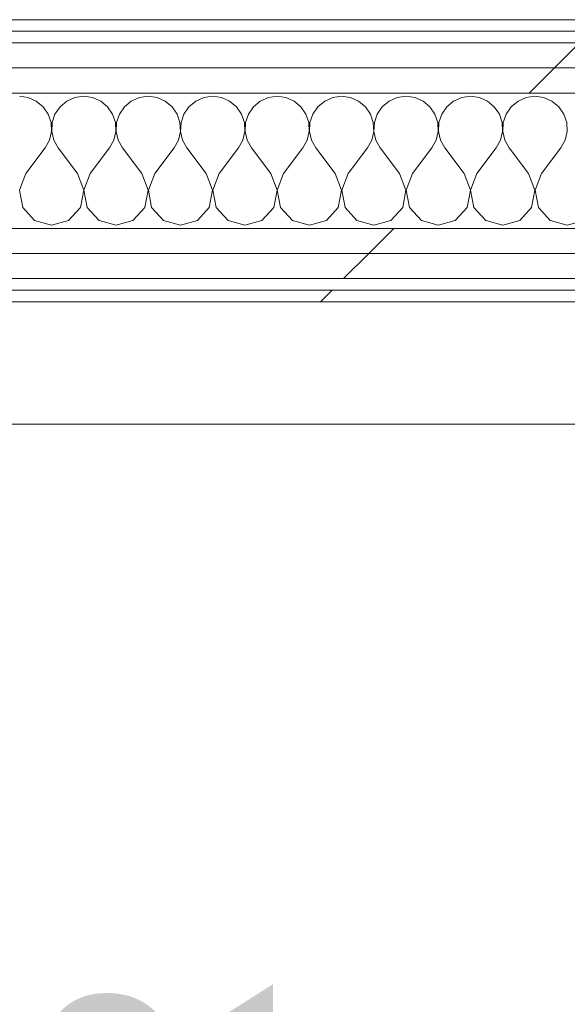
# Model space of a CAD drawing. Header units: millimetres. Extents: x -28277 to 305935, y -19284 to 4746.
# Tile 185 of 256: x 171532 to 171815, y 1600 to 2110. Entities that reach past the tile are written whole.
import ezdxf
from ezdxf.enums import TextEntityAlignment as Align

# ---------------------------------------------------------------- set-up
doc = ezdxf.new("R2010")
doc.units = ezdxf.units.MM
doc.header["$MEASUREMENT"] = 0
doc.linetypes.add('Wipeout_Contour', pattern=[1000, 0, -1000])
doc.layers.add('Nuevo_08_E_Envans secs', color=7, linetype='Continuous')
doc.layers.add('Nuevo_08_E_Envans secs_Pluma_Nº__1', color=7, linetype='Continuous', lineweight=5)
doc.layers.add('Nuevo_09_EI_Mobiliari cuines_Pluma_Nº__1', color=7, linetype='Continuous', lineweight=5)
for name, color, linetype, lineweight, true_color in [('Nuevo_08_E_Envans secs_Pluma_Nº__102', 7, 'Continuous', 5, 0xcccccc), ('Nuevo_08_E_Envans secs_Pluma_Nº__171', 171, 'Continuous', 13, 0xaaaaff), ('Nuevo_08_E_Envans secs_Pluma_Nº__177', 7, 'Continuous', 15, 0xf7e046)]:
    doc.layers.add(name, color=color, linetype=linetype, lineweight=lineweight, true_color=true_color)
doc.styles.add('Estilo_Generado_1', font='arial.ttf')
pattern_1 = [(45, (184431.64, 0), (-367.696, 367.696), [390, -130]), (45, (184431.64, 367.7), (-367.696, 367.696), [390, -130])]

# ---------------------------------------------------------------- blocks, each defined once
blk = doc.blocks.new('*X609', base_point=(184431.64, 0))
at = {"layer": 'Nuevo_08_E_Envans secs_Pluma_Nº__102', "color": 254, "linetype": 'Continuous', "lineweight": 5, "true_color": 0xcccccc}
for p, q in [((171536.2, 2069.25), (171531.64, 2069.89)), ((171540.41, 2067.4), (171536.2, 2069.25)), ((171560.42, 2069.25), (171556.21, 2067.4)), ((171564.98, 2069.89), (171560.42, 2069.25)), ((171569.53, 2069.25), (171564.98, 2069.89)), ((171573.74, 2067.4), (171569.53, 2069.25)), ((171593.76, 2069.25), (171589.55, 2067.4)), ((171598.31, 2069.89), (171593.76, 2069.25)), ((171602.86, 2069.25), (171598.31, 2069.89)), ((171607.07, 2067.4), (171602.86, 2069.25)), ((171627.09, 2069.25), (171622.88, 2067.4)), ((171631.64, 2069.89), (171627.09, 2069.25)), ((171636.2, 2069.25), (171631.64, 2069.89)), ((171640.41, 2067.4), (171636.2, 2069.25)), ((171660.42, 2069.25), (171656.21, 2067.4)), ((171664.98, 2069.89), (171660.42, 2069.25)), ((171669.53, 2069.25), (171664.98, 2069.89)), ((171673.74, 2067.4), (171669.53, 2069.25)), ((171693.76, 2069.25), (171689.55, 2067.4)), ((171698.31, 2069.89), (171693.76, 2069.25)), ((171702.86, 2069.25), (171698.31, 2069.89)), ((171707.07, 2067.4), (171702.86, 2069.25)), ((171727.09, 2069.25), (171722.88, 2067.4)), ((171731.64, 2069.89), (171727.09, 2069.25)), ((171736.2, 2069.25), (171731.64, 2069.89)), ((171740.41, 2067.4), (171736.2, 2069.25)), ((171760.42, 2069.25), (171756.21, 2067.4)), ((171764.98, 2069.89), (171760.42, 2069.25)), ((171769.53, 2069.25), (171764.98, 2069.89)), ((171773.74, 2067.4), (171769.53, 2069.25)), ((171793.76, 2069.25), (171789.55, 2067.4)), ((171798.31, 2069.89), (171793.76, 2069.25)), ((171802.86, 2069.25), (171798.31, 2069.89)), ((171807.07, 2067.4), (171802.86, 2069.25)), ((171543.95, 2064.47), (171540.41, 2067.4)), ((171546.55, 2060.68), (171543.95, 2064.47)), ((171552.67, 2064.47), (171550.07, 2060.68)), ((171556.21, 2067.4), (171552.67, 2064.47)), ((171577.28, 2064.47), (171573.74, 2067.4)), ((171579.88, 2060.68), (171577.28, 2064.47)), ((171586.01, 2064.47), (171583.4, 2060.68)), ((171589.55, 2067.4), (171586.01, 2064.47)), ((171610.61, 2064.47), (171607.07, 2067.4)), ((171613.22, 2060.68), (171610.61, 2064.47)), ((171619.34, 2064.47), (171616.74, 2060.68)), ((171622.88, 2067.4), (171619.34, 2064.47)), ((171643.95, 2064.47), (171640.41, 2067.4)), ((171646.55, 2060.68), (171643.95, 2064.47)), ((171652.67, 2064.47), (171650.07, 2060.68)), ((171656.21, 2067.4), (171652.67, 2064.47)), ((171677.28, 2064.47), (171673.74, 2067.4)), ((171679.88, 2060.68), (171677.28, 2064.47)), ((171686.01, 2064.47), (171683.4, 2060.68)), ((171689.55, 2067.4), (171686.01, 2064.47)), ((171710.61, 2064.47), (171707.07, 2067.4)), ((171713.22, 2060.68), (171710.61, 2064.47)), ((171719.34, 2064.47), (171716.74, 2060.68)), ((171722.88, 2067.4), (171719.34, 2064.47)), ((171743.95, 2064.47), (171740.41, 2067.4)), ((171746.55, 2060.68), (171743.95, 2064.47)), ((171752.67, 2064.47), (171750.07, 2060.68)), ((171756.21, 2067.4), (171752.67, 2064.47)), ((171777.28, 2064.47), (171773.74, 2067.4)), ((171779.88, 2060.68), (171777.28, 2064.47)), ((171786.01, 2064.47), (171783.4, 2060.68)), ((171789.55, 2067.4), (171786.01, 2064.47)), ((171810.61, 2064.47), (171807.07, 2067.4)), ((171813.22, 2060.68), (171810.61, 2064.47)), ((171548.02, 2056.32), (171546.55, 2060.68)), ((171550.07, 2060.68), (171548.6, 2056.32)), ((171581.35, 2056.32), (171579.88, 2060.68)), ((171583.4, 2060.68), (171581.93, 2056.32)), ((171614.69, 2056.32), (171613.22, 2060.68)), ((171616.74, 2060.68), (171615.27, 2056.32)), ((171648.02, 2056.32), (171646.55, 2060.68)), ((171650.07, 2060.68), (171648.6, 2056.32)), ((171681.35, 2056.32), (171679.88, 2060.68)), ((171683.4, 2060.68), (171681.93, 2056.32)), ((171714.69, 2056.32), (171713.22, 2060.68)), ((171716.74, 2060.68), (171715.27, 2056.32)), ((171748.02, 2056.32), (171746.55, 2060.68)), ((171750.07, 2060.68), (171748.6, 2056.32)), ((171781.35, 2056.32), (171779.88, 2060.68)), ((171783.4, 2060.68), (171781.93, 2056.32)), ((171814.69, 2056.32), (171813.22, 2060.68)), ((171548.24, 2051.72), (171548.02, 2056.32)), ((171548.6, 2056.32), (171548.38, 2051.72)), ((171581.58, 2051.72), (171581.35, 2056.32)), ((171581.93, 2056.32), (171581.71, 2051.72)), ((171614.91, 2051.72), (171614.69, 2056.32)), ((171615.27, 2056.32), (171615.04, 2051.72)), ((171648.24, 2051.72), (171648.02, 2056.32)), ((171648.6, 2056.32), (171648.38, 2051.72)), ((171681.58, 2051.72), (171681.35, 2056.32)), ((171681.93, 2056.32), (171681.71, 2051.72)), ((171714.91, 2051.72), (171714.69, 2056.32)), ((171715.27, 2056.32), (171715.04, 2051.72)), ((171748.24, 2051.72), (171748.02, 2056.32)), ((171748.6, 2056.32), (171748.38, 2051.72)), ((171781.58, 2051.72), (171781.35, 2056.32)), ((171781.93, 2056.32), (171781.71, 2051.72)), ((171814.91, 2051.72), (171814.69, 2056.32)), ((171547.2, 2047.25), (171548.24, 2051.72)), ((171548.38, 2051.72), (171549.42, 2047.25)), ((171580.54, 2047.25), (171581.58, 2051.72)), ((171581.71, 2051.72), (171582.75, 2047.25)), ((171613.87, 2047.25), (171614.91, 2051.72)), ((171615.04, 2051.72), (171616.08, 2047.25)), ((171647.2, 2047.25), (171648.24, 2051.72)), ((171648.38, 2051.72), (171649.42, 2047.25)), ((171680.54, 2047.25), (171681.58, 2051.72)), ((171681.71, 2051.72), (171682.75, 2047.25)), ((171713.87, 2047.25), (171714.91, 2051.72)), ((171715.04, 2051.72), (171716.08, 2047.25)), ((171747.2, 2047.25), (171748.24, 2051.72)), ((171748.38, 2051.72), (171749.42, 2047.25)), ((171780.54, 2047.25), (171781.58, 2051.72)), ((171781.71, 2051.72), (171782.75, 2047.25)), ((171813.87, 2047.25), (171814.91, 2051.72)), ((171544.98, 2043.22), (171547.2, 2047.25)), ((171549.42, 2047.25), (171551.64, 2043.22)), ((171578.31, 2043.22), (171580.54, 2047.25)), ((171582.75, 2047.25), (171584.98, 2043.22)), ((171611.64, 2043.22), (171613.87, 2047.25)), ((171616.08, 2047.25), (171618.31, 2043.22)), ((171644.98, 2043.22), (171647.2, 2047.25)), ((171649.42, 2047.25), (171651.64, 2043.22)), ((171678.31, 2043.22), (171680.54, 2047.25)), ((171682.75, 2047.25), (171684.98, 2043.22)), ((171711.64, 2043.22), (171713.87, 2047.25)), ((171716.08, 2047.25), (171718.31, 2043.22)), ((171744.98, 2043.22), (171747.2, 2047.25)), ((171749.42, 2047.25), (171751.64, 2043.22)), ((171778.31, 2043.22), (171780.54, 2047.25)), ((171782.75, 2047.25), (171784.98, 2043.22)), ((171811.64, 2043.22), (171813.87, 2047.25)), ((171534.98, 2029.89), (171544.98, 2043.22)), ((171561.64, 2029.89), (171551.64, 2043.22)), ((171568.31, 2029.89), (171578.31, 2043.22)), ((171594.98, 2029.89), (171584.98, 2043.22)), ((171601.64, 2029.89), (171611.64, 2043.22)), ((171628.31, 2029.89), (171618.31, 2043.22)), ((171634.98, 2029.89), (171644.98, 2043.22)), ((171661.64, 2029.89), (171651.64, 2043.22)), ((171668.31, 2029.89), (171678.31, 2043.22)), ((171694.98, 2029.89), (171684.98, 2043.22)), ((171701.64, 2029.89), (171711.64, 2043.22)), ((171728.31, 2029.89), (171718.31, 2043.22)), ((171734.98, 2029.89), (171744.98, 2043.22)), ((171761.64, 2029.89), (171751.64, 2043.22)), ((171768.31, 2029.89), (171778.31, 2043.22)), ((171794.98, 2029.89), (171784.98, 2043.22)), ((171801.64, 2029.89), (171811.64, 2043.22)), ((171534.98, 2029.89), (171531.71, 2021.38)), ((171564.91, 2021.38), (171561.64, 2029.89)), ((171568.31, 2029.89), (171565.04, 2021.38)), ((171598.24, 2021.38), (171594.98, 2029.89)), ((171601.64, 2029.89), (171598.38, 2021.38)), ((171631.58, 2021.38), (171628.31, 2029.89)), ((171634.98, 2029.89), (171631.71, 2021.38)), ((171664.91, 2021.38), (171661.64, 2029.89)), ((171668.31, 2029.89), (171665.04, 2021.38)), ((171698.24, 2021.38), (171694.98, 2029.89)), ((171701.64, 2029.89), (171698.38, 2021.38)), ((171731.58, 2021.38), (171728.31, 2029.89)), ((171734.98, 2029.89), (171731.71, 2021.38)), ((171764.91, 2021.38), (171761.64, 2029.89)), ((171768.31, 2029.89), (171765.04, 2021.38)), ((171798.24, 2021.38), (171794.98, 2029.89)), ((171801.64, 2029.89), (171798.38, 2021.38)), ((171531.71, 2021.38), (171533.4, 2012.43)), ((171563.22, 2012.43), (171564.91, 2021.38)), ((171565.04, 2021.38), (171566.74, 2012.43)), ((171596.55, 2012.43), (171598.24, 2021.38)), ((171598.38, 2021.38), (171600.07, 2012.43)), ((171629.88, 2012.43), (171631.58, 2021.38)), ((171631.71, 2021.38), (171633.4, 2012.43)), ((171663.22, 2012.43), (171664.91, 2021.38)), ((171665.04, 2021.38), (171666.74, 2012.43)), ((171696.55, 2012.43), (171698.24, 2021.38)), ((171698.38, 2021.38), (171700.07, 2012.43)), ((171729.88, 2012.43), (171731.58, 2021.38)), ((171731.71, 2021.38), (171733.4, 2012.43)), ((171763.22, 2012.43), (171764.91, 2021.38)), ((171765.04, 2021.38), (171766.74, 2012.43)), ((171796.55, 2012.43), (171798.24, 2021.38)), ((171798.38, 2021.38), (171800.07, 2012.43)), ((171533.4, 2012.43), (171539.55, 2005.71)), ((171557.07, 2005.71), (171563.22, 2012.43)), ((171566.74, 2012.43), (171572.88, 2005.71)), ((171590.41, 2005.71), (171596.55, 2012.43)), ((171600.07, 2012.43), (171606.21, 2005.71)), ((171623.74, 2005.71), (171629.88, 2012.43)), ((171633.4, 2012.43), (171639.55, 2005.71)), ((171657.07, 2005.71), (171663.22, 2012.43)), ((171666.74, 2012.43), (171672.88, 2005.71)), ((171690.41, 2005.71), (171696.55, 2012.43)), ((171700.07, 2012.43), (171706.21, 2005.71)), ((171723.74, 2005.71), (171729.88, 2012.43)), ((171733.4, 2012.43), (171739.55, 2005.71)), ((171757.07, 2005.71), (171763.22, 2012.43)), ((171766.74, 2012.43), (171772.88, 2005.71)), ((171790.41, 2005.71), (171796.55, 2012.43)), ((171800.07, 2012.43), (171806.21, 2005.71)), ((171539.55, 2005.71), (171548.31, 2003.22)), ((171548.31, 2003.22), (171557.07, 2005.71)), ((171572.88, 2005.71), (171581.64, 2003.22)), ((171581.64, 2003.22), (171590.41, 2005.71)), ((171606.21, 2005.71), (171614.98, 2003.22)), ((171614.98, 2003.22), (171623.74, 2005.71)), ((171639.55, 2005.71), (171648.31, 2003.22)), ((171648.31, 2003.22), (171657.07, 2005.71)), ((171672.88, 2005.71), (171681.64, 2003.22)), ((171681.64, 2003.22), (171690.41, 2005.71)), ((171706.21, 2005.71), (171714.98, 2003.22)), ((171714.98, 2003.22), (171723.74, 2005.71)), ((171739.55, 2005.71), (171748.31, 2003.22)), ((171748.31, 2003.22), (171757.07, 2005.71)), ((171772.88, 2005.71), (171781.64, 2003.22)), ((171781.64, 2003.22), (171790.41, 2005.71)), ((171806.21, 2005.71), (171814.98, 2003.22)), ((171814.98, 2003.22), (171823.74, 2005.71))]:
    blk.add_line(p, q, dxfattribs=at)
blk = doc.blocks.new('Muro_175_7', base_point=(172948.81, 1963.55))
at = {"color": 254, "linetype": 'Wipeout_Contour', "lineweight": 0, "ltscale": 688362.3722}
blk.add_wipeout([(171206.59, 2103.55), (172948.81, 2103.55), (172948.81, 2109.55), (171206.59, 2109.55)], dxfattribs=at).dxf.layer = 'Nuevo_08_E_Envans secs'
at = {"color": 254, "linetype": 'Wipeout_Contour', "lineweight": 0, "ltscale": 686488.579945}
blk.add_wipeout([(172014.81, 1988.55), (171206.59, 1988.55), (171206.59, 1975.55), (172014.81, 1975.55)], dxfattribs=at).dxf.layer = 'Nuevo_08_E_Envans secs'
at = {"color": 254, "linetype": 'Wipeout_Contour', "lineweight": 0, "ltscale": 686463.867889}
blk.add_wipeout([(172002.81, 1969.55), (171206.59, 1969.55), (171206.59, 1963.55), (172002.81, 1963.55)], dxfattribs=at).dxf.layer = 'Nuevo_08_E_Envans secs'
at = {"layer": 'Nuevo_08_E_Envans secs_Pluma_Nº__171', "linetype": 'Continuous', "lineweight": 13, "true_color": 0xaaaaff}
h = blk.add_hatch(dxfattribs=at)
h.set_pattern_fill('Panellat_HPL_0007', color=161, style=0, pattern_type=2)
h.set_pattern_definition(pattern_1)
h.paths.add_polyline_path([(171206.59, 2103.55), (172948.81, 2103.55), (172948.81, 2109.55), (171206.59, 2109.55)])
h = blk.add_hatch(dxfattribs=at)
h.set_pattern_fill('Panellat_HPL_0007', color=161, style=0, pattern_type=2)
h.set_pattern_definition(pattern_1)
h.paths.add_polyline_path([(172002.81, 1969.55), (171206.59, 1969.55), (171206.59, 1963.55), (172002.81, 1963.55)])
at = {"layer": 'Nuevo_08_E_Envans secs_Pluma_Nº__177', "linetype": 'Continuous', "lineweight": 15, "true_color": 0xf7e046}
h = blk.add_hatch(dxfattribs=at)
h.set_pattern_fill('Panellat_HPL_0007', color=53, style=0, pattern_type=2)
h.set_pattern_definition(pattern_1)
h.paths.add_polyline_path([(172014.81, 1988.55), (171206.59, 1988.55), (171206.59, 1975.55), (172014.81, 1975.55)])
at = {"layer": 'Nuevo_08_E_Envans secs_Pluma_Nº__1', "color": 7, "linetype": 'Continuous', "lineweight": 5}
for p, q in [((171206.59, 2103.55), (172948.81, 2103.55)), ((171206.59, 1975.55), (172014.81, 1975.55)), ((171206.59, 1969.55), (172008.81, 1969.55))]:
    blk.add_line(p, q, dxfattribs=at)
at = {"layer": 'Nuevo_08_E_Envans secs_Pluma_Nº__1', "color": 7, "linetype": 'Continuous', "lineweight": 5, "flags": 128}
for points in [[(172948.81, 2109.55), (171206.59, 2109.55)], [(171206.59, 1963.55), (172002.81, 1963.55)]]:
    blk.add_lwpolyline(points, dxfattribs=at)
at = {"color": 254, "linetype": 'Wipeout_Contour', "lineweight": 0, "ltscale": 686515.180713}
blk.add_wipeout([(172027.81, 2001.55), (171206.59, 2001.55), (171206.59, 1988.55), (172027.81, 1988.55)], dxfattribs=at).dxf.layer = 'Nuevo_08_E_Envans secs'
at = {"layer": 'Nuevo_08_E_Envans secs_Pluma_Nº__177', "linetype": 'Continuous', "lineweight": 15, "true_color": 0xf7e046}
h = blk.add_hatch(dxfattribs=at)
h.set_pattern_fill('Panellat_HPL_0007', color=53, style=0, pattern_type=2)
h.set_pattern_definition(pattern_1)
h.paths.add_polyline_path([(172027.81, 2001.55), (171206.59, 2001.55), (171206.59, 1988.55), (172027.81, 1988.55)])
at = {"layer": 'Nuevo_08_E_Envans secs_Pluma_Nº__1', "color": 7, "linetype": 'Continuous', "lineweight": 5}
for p, q in [((171206.59, 2001.55), (172040.81, 2001.55)), ((171206.59, 1988.55), (172027.81, 1988.55))]:
    blk.add_line(p, q, dxfattribs=at)
at = {"layer": 'Nuevo_08_E_Envans secs', "color": 7, "lineweight": 20}
blk.add_blockref('*X609', (184431.64, 0), dxfattribs=at)
at = {"color": 254, "linetype": 'Wipeout_Contour', "lineweight": 0, "ltscale": 688360.986521}
blk.add_wipeout([(171206.59, 2071.55), (172948.81, 2071.55), (172948.81, 2084.55), (171206.59, 2084.55)], dxfattribs=at).dxf.layer = 'Nuevo_08_E_Envans secs'
at = {"layer": 'Nuevo_08_E_Envans secs_Pluma_Nº__177', "linetype": 'Continuous', "lineweight": 15, "true_color": 0xf7e046}
h = blk.add_hatch(dxfattribs=at)
h.set_pattern_fill('Panellat_HPL_0007', color=53, style=0, pattern_type=2)
h.set_pattern_definition(pattern_1)
h.paths.add_polyline_path([(171206.59, 2071.55), (172948.81, 2071.55), (172948.81, 2084.55), (171206.59, 2084.55)])
at = {"layer": 'Nuevo_08_E_Envans secs_Pluma_Nº__1', "color": 7, "linetype": 'Continuous', "lineweight": 5}
blk.add_line((171206.59, 2071.55), (172948.81, 2071.55), dxfattribs=at)
at = {"color": 254, "linetype": 'Wipeout_Contour', "lineweight": 0, "ltscale": 688361.616419}
blk.add_wipeout([(171206.59, 2084.55), (172948.81, 2084.55), (172948.81, 2097.55), (171206.59, 2097.55)], dxfattribs=at).dxf.layer = 'Nuevo_08_E_Envans secs'
at = {"layer": 'Nuevo_08_E_Envans secs_Pluma_Nº__177', "linetype": 'Continuous', "lineweight": 15, "true_color": 0xf7e046}
h = blk.add_hatch(dxfattribs=at)
h.set_pattern_fill('Panellat_HPL_0007', color=53, style=0, pattern_type=2)
h.set_pattern_definition(pattern_1)
h.paths.add_polyline_path([(171206.59, 2084.55), (172948.81, 2084.55), (172948.81, 2097.55), (171206.59, 2097.55)])
at = {"layer": 'Nuevo_08_E_Envans secs_Pluma_Nº__1', "color": 7, "linetype": 'Continuous', "lineweight": 5}
for p, q in [((171206.59, 2097.55), (172948.81, 2097.55)), ((171206.59, 2084.55), (172948.81, 2084.55))]:
    blk.add_line(p, q, dxfattribs=at)
blk = doc.blocks.new('Nevera 27_2')
at = {"layer": 'Nuevo_09_EI_Mobiliari cuines_Pluma_Nº__1', "color": 7, "linetype": 'Continuous', "lineweight": 5, "flags": 128}
blk.add_lwpolyline([(698.95, 21.13), (698.95, 654.83), (0, 654.83), (0, 21.13)], dxfattribs=at)
at = {"layer": 'Nuevo_09_EI_Mobiliari cuines_Pluma_Nº__1', "color": 7, "lineweight": 5, "style": 'Estilo_Generado_1'}
blk.add_attdef('txt', text='', height=120, rotation=180, dxfattribs=at).set_placement((349.48, 334.27), align=Align.MIDDLE_CENTER)

msp = doc.modelspace()

# ---------------------------------------------------------------- block references
at = {"layer": 'Nuevo_08_E_Envans secs', "color": 7, "lineweight": 20}
msp.add_blockref('Muro_175_7', (172948.808, 1963.555), dxfattribs=at)
at = {"layer": 'Nuevo_09_EI_Mobiliari cuines_Pluma_Nº__1', "color": 7, "linetype": 'Continuous', "lineweight": 5}
ref = msp.add_blockref('Nevera 27_2', (171275.415, 1900.276), dxfattribs=dict(at, zscale=1000, rotation=270))
ref.add_attrib('txt', 'R', dxfattribs={"color": 7, "lineweight": 5, "height": 120, "rotation": 90, "style": 'Estilo_Generado_1'}).set_placement((171602.832, 1557.657), align=Align.MIDDLE_CENTER)

doc.saveas('drawing.dxf')
